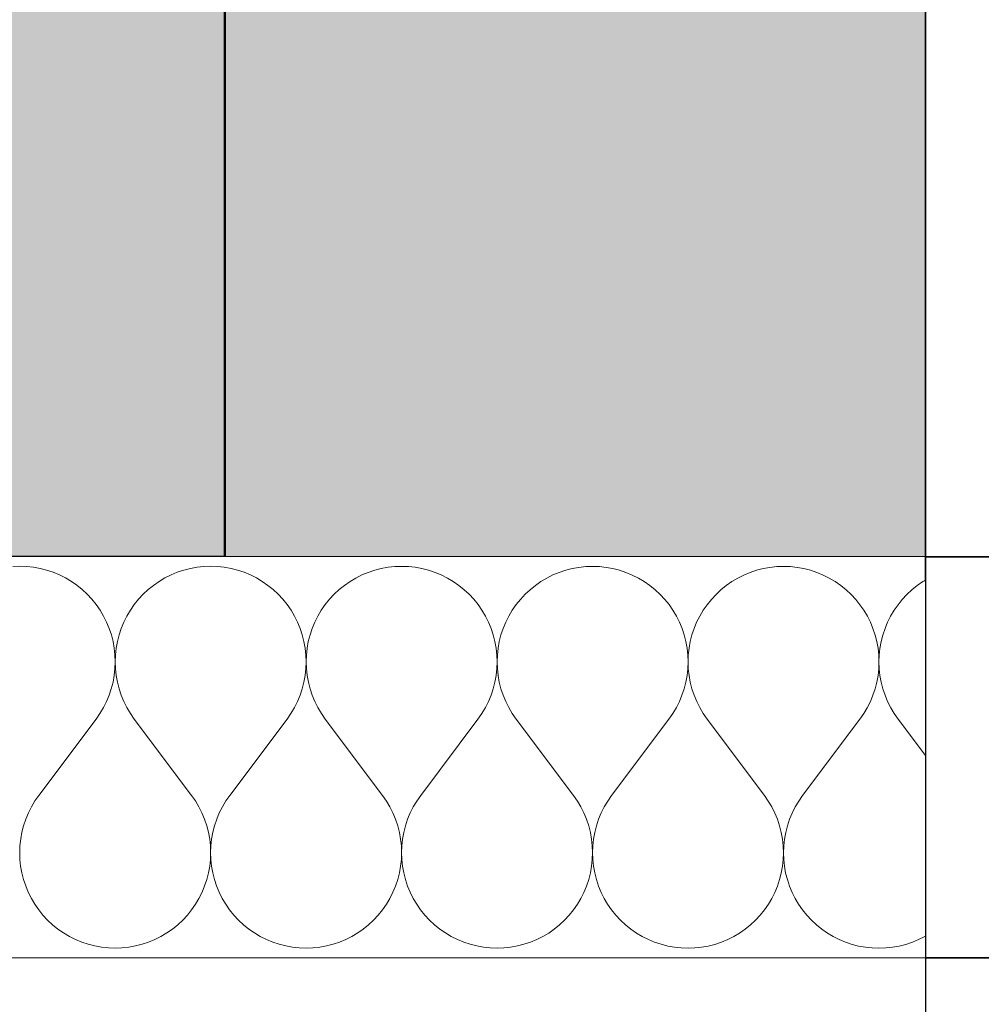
# Model space of a CAD drawing. Header units: millimetres. Extents: x -28761 to 4793, y -4271 to 20239.
# Tile 102 of 256: x -3124 to -2740, y 172 to 565. Entities that reach past the tile are written whole.
import ezdxf

# ---------------------------------------------------------------- set-up
doc = ezdxf.new("R2010")
doc.units = ezdxf.units.MM
doc.header["$MEASUREMENT"] = 0
doc.linetypes.add('Wipeout_Contour', pattern=[1000, 0, -1000])
for name, color, linetype in [('5._POHLED ZÁPADNÍ_1_Konstrukce - nenosné', 7, 'Continuous'), ('5._POHLED ZÁPADNÍ_1_Konstrukce - nosné', 7, 'Continuous'), ('5._POHLED ZÁPADNÍ_1_Nové_Konstrukce - nenosné', 7, 'Continuous'), ('5._POHLED ZÁPADNÍ_1_Nové_Konstrukce - nosné', 7, 'Continuous'), ('5._POHLED ZÁPADNÍ_1_Nové_Otvory – Okna', 7, 'Continuous'), ('5._POHLED ZÁPADNÍ_1_Nové_Výplně – Řezové', 7, 'Continuous'), ('5._POHLED ZÁPADNÍ_1_Výplně – Řezové', 7, 'Continuous')]:
    doc.layers.add(name, color=color, linetype=linetype)

# ---------------------------------------------------------------- blocks, each defined once
blk = doc.blocks.new('*X9', base_point=(-30186.65, -6515.26))
at = {"layer": '5._POHLED ZÁPADNÍ_1_Nové_Výplně – Řezové', "color": 21, "linetype": 'Continuous', "lineweight": 20, "true_color": 0xffaaaa}
for p, q in [((-3123.76, 346.59), (-3126.48, 346.5)), ((-3121.04, 346.5), (-3123.76, 346.59)), ((-3118.33, 346.2), (-3121.04, 346.5)), ((-3115.66, 345.72), (-3118.33, 346.2)), ((-3052.99, 346.19), (-3055.67, 345.71)), ((-3050.28, 346.48), (-3052.99, 346.19)), ((-3047.57, 346.58), (-3050.28, 346.48)), ((-3044.85, 346.48), (-3047.57, 346.58)), ((-3042.14, 346.19), (-3044.85, 346.48)), ((-3039.46, 345.71), (-3042.14, 346.19)), ((-2976.8, 346.18), (-2979.48, 345.7)), ((-2974.09, 346.47), (-2976.8, 346.18)), ((-2971.38, 346.57), (-2974.09, 346.47)), ((-2968.66, 346.47), (-2971.38, 346.57)), ((-2965.95, 346.18), (-2968.66, 346.47)), ((-2963.27, 345.7), (-2965.95, 346.18)), ((-2900.61, 346.17), (-2903.29, 345.69)), ((-2897.9, 346.46), (-2900.61, 346.17)), ((-2895.18, 346.56), (-2897.9, 346.46)), ((-2892.47, 346.46), (-2895.18, 346.56)), ((-2889.76, 346.17), (-2892.47, 346.46)), ((-2887.08, 345.69), (-2889.76, 346.17)), ((-2824.42, 346.16), (-2827.1, 345.68)), ((-2821.71, 346.45), (-2824.42, 346.16)), ((-2818.99, 346.55), (-2821.71, 346.45)), ((-2816.28, 346.45), (-2818.99, 346.55)), ((-2813.57, 346.16), (-2816.28, 346.45)), ((-2810.89, 345.67), (-2813.57, 346.16)), ((-3113.02, 345.05), (-3115.66, 345.72)), ((-3110.44, 344.19), (-3113.02, 345.05)), ((-3107.93, 343.15), (-3110.44, 344.19)), ((-3105.49, 341.93), (-3107.93, 343.15)), ((-3103.15, 340.54), (-3105.49, 341.93)), ((-3065.83, 341.92), (-3068.17, 340.53)), ((-3063.4, 343.14), (-3065.83, 341.92)), ((-3060.88, 344.18), (-3063.4, 343.14)), ((-3058.3, 345.04), (-3060.88, 344.18)), ((-3055.67, 345.71), (-3058.3, 345.04)), ((-3036.83, 345.04), (-3039.46, 345.71)), ((-3034.25, 344.18), (-3036.83, 345.04)), ((-3031.73, 343.13), (-3034.25, 344.18)), ((-3029.3, 341.92), (-3031.73, 343.13)), ((-3026.96, 340.53), (-3029.3, 341.92)), ((-2989.64, 341.91), (-2991.98, 340.52)), ((-2987.21, 343.13), (-2989.64, 341.91)), ((-2984.69, 344.17), (-2987.21, 343.13)), ((-2982.11, 345.03), (-2984.69, 344.17)), ((-2979.48, 345.7), (-2982.11, 345.03)), ((-2960.64, 345.02), (-2963.27, 345.7)), ((-2958.06, 344.16), (-2960.64, 345.02)), ((-2955.54, 343.12), (-2958.06, 344.16)), ((-2953.11, 341.9), (-2955.54, 343.12)), ((-2950.77, 340.51), (-2953.11, 341.9)), ((-2913.45, 341.9), (-2915.79, 340.51)), ((-2911.02, 343.12), (-2913.45, 341.9)), ((-2908.5, 344.16), (-2911.02, 343.12)), ((-2905.92, 345.02), (-2908.5, 344.16)), ((-2903.29, 345.69), (-2905.92, 345.02)), ((-2884.45, 345.01), (-2887.08, 345.69)), ((-2881.87, 344.15), (-2884.45, 345.01)), ((-2879.35, 343.11), (-2881.87, 344.15)), ((-2876.92, 341.89), (-2879.35, 343.11)), ((-2874.58, 340.5), (-2876.92, 341.89)), ((-2837.26, 341.89), (-2839.6, 340.5)), ((-2834.83, 343.1), (-2837.26, 341.89)), ((-2832.31, 344.14), (-2834.83, 343.1)), ((-2829.73, 345), (-2832.31, 344.14)), ((-2827.1, 345.68), (-2829.73, 345)), ((-2808.26, 345), (-2810.89, 345.67)), ((-2805.68, 344.14), (-2808.26, 345)), ((-2803.16, 343.1), (-2805.68, 344.14)), ((-2800.73, 341.88), (-2803.16, 343.1)), ((-2798.39, 340.49), (-2800.73, 341.88)), ((-3100.92, 338.99), (-3103.15, 340.54)), ((-3098.8, 337.28), (-3100.92, 338.99)), ((-3070.4, 338.98), (-3072.52, 337.27)), ((-3068.17, 340.53), (-3070.4, 338.98)), ((-3024.73, 338.97), (-3026.96, 340.53)), ((-3022.61, 337.27), (-3024.73, 338.97)), ((-2994.21, 338.97), (-2996.33, 337.26)), ((-2991.98, 340.52), (-2994.21, 338.97)), ((-2948.54, 338.96), (-2950.77, 340.51)), ((-2946.42, 337.25), (-2948.54, 338.96)), ((-2918.02, 338.96), (-2920.14, 337.25)), ((-2915.79, 340.51), (-2918.02, 338.96)), ((-2872.35, 338.95), (-2874.58, 340.5)), ((-2870.23, 337.24), (-2872.35, 338.95)), ((-2841.83, 338.95), (-2843.95, 337.24)), ((-2839.6, 340.5), (-2841.83, 338.95)), ((-2796.16, 338.94), (-2798.39, 340.49)), ((-2794.04, 337.23), (-2796.16, 338.94)), ((-2765.64, 338.93), (-2767.76, 337.23)), ((-2763.41, 340.49), (-2765.64, 338.93)), ((-2762.39, 341.09), (-2763.41, 340.49)), ((-3096.81, 335.42), (-3098.8, 337.28)), ((-3094.96, 333.43), (-3096.81, 335.42)), ((-3074.51, 335.42), (-3076.37, 333.43)), ((-3072.52, 337.27), (-3074.51, 335.42)), ((-3020.62, 335.41), (-3022.61, 337.27)), ((-3018.77, 333.42), (-3020.62, 335.41)), ((-2998.32, 335.41), (-3000.18, 333.42)), ((-2996.33, 337.26), (-2998.32, 335.41)), ((-2944.43, 335.4), (-2946.42, 337.25)), ((-2942.58, 333.41), (-2944.43, 335.4)), ((-2922.13, 335.4), (-2923.99, 333.4)), ((-2920.14, 337.25), (-2922.13, 335.4)), ((-2868.24, 335.39), (-2870.23, 337.24)), ((-2866.39, 333.4), (-2868.24, 335.39)), ((-2845.94, 335.38), (-2847.8, 333.39)), ((-2843.95, 337.24), (-2845.94, 335.38)), ((-2792.05, 335.38), (-2794.04, 337.23)), ((-2790.2, 333.38), (-2792.05, 335.38)), ((-2769.75, 335.37), (-2771.61, 333.38)), ((-2767.76, 337.23), (-2769.75, 335.37)), ((-3093.25, 331.31), (-3094.96, 333.43)), ((-3091.7, 329.08), (-3093.25, 331.31)), ((-3078.07, 331.31), (-3079.62, 329.07)), ((-3076.37, 333.43), (-3078.07, 331.31)), ((-3017.06, 331.3), (-3018.77, 333.42)), ((-3015.51, 329.06), (-3017.06, 331.3)), ((-3001.88, 331.3), (-3003.43, 329.06)), ((-3000.18, 333.42), (-3001.88, 331.3)), ((-2940.87, 331.29), (-2942.58, 333.41)), ((-2939.32, 329.05), (-2940.87, 331.29)), ((-2925.69, 331.29), (-2927.24, 329.05)), ((-2923.99, 333.4), (-2925.69, 331.29)), ((-2864.68, 331.28), (-2866.39, 333.4)), ((-2863.13, 329.04), (-2864.68, 331.28)), ((-2849.5, 331.27), (-2851.05, 329.04)), ((-2847.8, 333.39), (-2849.5, 331.27)), ((-2788.49, 331.26), (-2790.2, 333.38)), ((-2786.94, 329.03), (-2788.49, 331.26)), ((-2773.31, 331.26), (-2774.86, 329.03)), ((-2771.61, 333.38), (-2773.31, 331.26)), ((-3090.32, 326.74), (-3091.7, 329.08)), ((-3089.1, 324.3), (-3090.32, 326.74)), ((-3081.01, 326.73), (-3082.23, 324.3)), ((-3079.62, 329.07), (-3081.01, 326.73)), ((-3014.13, 326.72), (-3015.51, 329.06)), ((-3012.91, 324.29), (-3014.13, 326.72)), ((-3004.82, 326.72), (-3006.04, 324.29)), ((-3003.43, 329.06), (-3004.82, 326.72)), ((-2937.94, 326.71), (-2939.32, 329.05)), ((-2936.72, 324.28), (-2937.94, 326.71)), ((-2928.63, 326.71), (-2929.85, 324.28)), ((-2927.24, 329.05), (-2928.63, 326.71)), ((-2861.74, 326.7), (-2863.13, 329.04)), ((-2860.53, 324.27), (-2861.74, 326.7)), ((-2852.44, 326.7), (-2853.66, 324.27)), ((-2851.05, 329.04), (-2852.44, 326.7)), ((-2785.55, 326.69), (-2786.94, 329.03)), ((-2784.34, 324.26), (-2785.55, 326.69)), ((-2776.25, 326.69), (-2777.47, 324.25)), ((-2774.86, 329.03), (-2776.25, 326.69)), ((-3088.06, 321.79), (-3089.1, 324.3)), ((-3082.23, 324.3), (-3083.27, 321.79)), ((-3011.87, 321.78), (-3012.91, 324.29)), ((-3006.04, 324.29), (-3007.08, 321.78)), ((-2935.68, 321.76), (-2936.72, 324.28)), ((-2929.85, 324.28), (-2930.89, 321.76)), ((-2859.49, 321.75), (-2860.53, 324.27)), ((-2853.66, 324.27), (-2854.7, 321.75)), ((-2783.3, 321.74), (-2784.34, 324.26)), ((-2777.47, 324.25), (-2778.51, 321.74)), ((-3087.2, 319.21), (-3088.06, 321.79)), ((-3086.53, 316.57), (-3087.2, 319.21)), ((-3084.13, 319.21), (-3084.8, 316.57)), ((-3083.27, 321.79), (-3084.13, 319.21)), ((-3011.01, 319.19), (-3011.87, 321.78)), ((-3010.34, 316.56), (-3011.01, 319.19)), ((-3007.94, 319.19), (-3008.61, 316.56)), ((-3007.08, 321.78), (-3007.94, 319.19)), ((-2934.82, 319.18), (-2935.68, 321.76)), ((-2934.15, 316.55), (-2934.82, 319.18)), ((-2931.75, 319.18), (-2932.42, 316.55)), ((-2930.89, 321.76), (-2931.75, 319.18)), ((-2858.63, 319.17), (-2859.49, 321.75)), ((-2857.96, 316.53), (-2858.63, 319.17)), ((-2855.56, 319.17), (-2856.23, 316.53)), ((-2854.7, 321.75), (-2855.56, 319.17)), ((-2782.44, 319.16), (-2783.3, 321.74)), ((-2781.77, 316.52), (-2782.44, 319.16)), ((-2779.37, 319.16), (-2780.04, 316.52)), ((-2778.51, 321.74), (-2779.37, 319.16)), ((-3086.05, 313.89), (-3086.53, 316.57)), ((-3084.8, 316.57), (-3085.28, 313.89)), ((-3009.86, 313.88), (-3010.34, 316.56)), ((-3008.61, 316.56), (-3009.09, 313.88)), ((-2933.67, 313.87), (-2934.15, 316.55)), ((-2932.42, 316.55), (-2932.9, 313.87)), ((-2857.48, 313.86), (-2857.96, 316.53)), ((-2856.23, 316.53), (-2856.71, 313.86)), ((-2781.29, 313.85), (-2781.77, 316.52)), ((-2780.04, 316.52), (-2780.52, 313.84)), ((-3085.76, 311.19), (-3086.05, 313.89)), ((-3085.67, 308.47), (-3085.76, 311.19)), ((-3085.57, 311.19), (-3085.67, 308.47)), ((-3085.28, 313.89), (-3085.57, 311.19)), ((-3009.57, 311.17), (-3009.86, 313.88)), ((-3009.48, 308.46), (-3009.57, 311.17)), ((-3009.38, 311.17), (-3009.48, 308.46)), ((-3009.09, 313.88), (-3009.38, 311.17)), ((-2933.38, 311.16), (-2933.67, 313.87)), ((-2933.29, 308.44), (-2933.38, 311.16)), ((-2933.19, 311.16), (-2933.29, 308.44)), ((-2932.9, 313.87), (-2933.19, 311.16)), ((-2857.19, 311.15), (-2857.48, 313.86)), ((-2857.1, 308.43), (-2857.19, 311.15)), ((-2857, 311.15), (-2857.1, 308.43)), ((-2856.71, 313.86), (-2857, 311.15)), ((-2781, 311.14), (-2781.29, 313.85)), ((-2780.91, 308.42), (-2781, 311.14)), ((-2780.81, 311.14), (-2780.91, 308.42)), ((-2780.52, 313.84), (-2780.81, 311.14)), ((-3085.77, 305.75), (-3085.67, 308.47)), ((-3085.67, 308.47), (-3085.57, 305.75)), ((-3009.58, 305.74), (-3009.48, 308.46)), ((-3009.48, 308.46), (-3009.38, 305.74)), ((-2933.39, 305.73), (-2933.29, 308.44)), ((-2933.29, 308.44), (-2933.19, 305.73)), ((-2857.19, 305.71), (-2857.1, 308.43)), ((-2857.1, 308.43), (-2857, 305.71)), ((-2781, 305.7), (-2780.91, 308.42)), ((-2780.91, 308.42), (-2780.81, 305.7)), ((-3086.54, 300.37), (-3086.06, 303.04)), ((-3086.06, 303.04), (-3085.77, 305.75)), ((-3085.57, 305.75), (-3085.28, 303.04)), ((-3085.28, 303.04), (-3084.79, 300.37)), ((-3010.35, 300.36), (-3009.87, 303.03)), ((-3009.87, 303.03), (-3009.58, 305.74)), ((-3009.38, 305.74), (-3009.09, 303.03)), ((-3009.09, 303.03), (-3008.6, 300.36)), ((-2934.16, 300.34), (-2933.68, 303.02)), ((-2933.68, 303.02), (-2933.39, 305.73)), ((-2933.19, 305.73), (-2932.9, 303.02)), ((-2932.9, 303.02), (-2932.41, 300.34)), ((-2857.97, 300.33), (-2857.49, 303.01)), ((-2857.49, 303.01), (-2857.19, 305.71)), ((-2857, 305.71), (-2856.7, 303.01)), ((-2856.7, 303.01), (-2856.22, 300.33)), ((-2781.78, 300.32), (-2781.3, 303)), ((-2781.3, 303), (-2781, 305.7)), ((-2780.81, 305.7), (-2780.51, 303)), ((-2780.51, 303), (-2780.03, 300.32)), ((-3087.22, 297.73), (-3086.54, 300.37)), ((-3084.79, 300.37), (-3084.12, 297.73)), ((-3011.03, 297.72), (-3010.35, 300.36)), ((-3008.6, 300.36), (-3007.93, 297.72)), ((-2934.84, 297.71), (-2934.16, 300.34)), ((-2932.41, 300.34), (-2931.74, 297.71)), ((-2858.65, 297.7), (-2857.97, 300.33)), ((-2856.22, 300.33), (-2855.55, 297.7)), ((-2782.46, 297.69), (-2781.78, 300.32)), ((-2780.03, 300.32), (-2779.36, 297.68)), ((-3089.12, 292.64), (-3088.08, 295.15)), ((-3088.08, 295.15), (-3087.22, 297.73)), ((-3084.12, 297.73), (-3083.26, 295.15)), ((-3083.26, 295.15), (-3082.21, 292.64)), ((-3012.93, 292.63), (-3011.89, 295.14)), ((-3011.89, 295.14), (-3011.03, 297.72)), ((-3007.93, 297.72), (-3007.07, 295.14)), ((-3007.07, 295.14), (-3006.02, 292.63)), ((-2936.74, 292.62), (-2935.7, 295.13)), ((-2935.7, 295.13), (-2934.84, 297.71)), ((-2931.74, 297.71), (-2930.88, 295.13)), ((-2930.88, 295.13), (-2929.83, 292.61)), ((-2860.55, 292.6), (-2859.51, 295.12)), ((-2859.51, 295.12), (-2858.65, 297.7)), ((-2855.55, 297.7), (-2854.69, 295.12)), ((-2854.69, 295.12), (-2853.64, 292.6)), ((-2784.36, 292.59), (-2783.32, 295.1)), ((-2783.32, 295.1), (-2782.46, 297.69)), ((-2779.36, 297.68), (-2778.49, 295.1)), ((-2778.49, 295.1), (-2777.45, 292.59)), ((-3090.35, 290.21), (-3089.12, 292.64)), ((-3082.21, 292.64), (-3080.99, 290.21)), ((-3014.15, 290.2), (-3012.93, 292.63)), ((-3006.02, 292.63), (-3004.8, 290.19)), ((-2937.96, 290.18), (-2936.74, 292.62)), ((-2929.83, 292.61), (-2928.61, 290.18)), ((-2861.77, 290.17), (-2860.55, 292.6)), ((-2853.64, 292.6), (-2852.42, 290.17)), ((-2785.58, 290.16), (-2784.36, 292.59)), ((-2777.45, 292.59), (-2776.23, 290.16)), ((-3093.29, 285.64), (-3091.74, 287.87)), ((-3091.74, 287.87), (-3090.35, 290.21)), ((-3080.99, 290.21), (-3079.6, 287.87)), ((-3079.6, 287.87), (-3078.05, 285.63)), ((-3017.1, 285.62), (-3015.55, 287.86)), ((-3015.55, 287.86), (-3014.15, 290.2)), ((-3004.8, 290.19), (-3003.41, 287.86)), ((-3003.41, 287.86), (-3001.86, 285.62)), ((-2940.91, 285.61), (-2939.35, 287.85)), ((-2939.35, 287.85), (-2937.96, 290.18)), ((-2928.61, 290.18), (-2927.22, 287.84)), ((-2927.22, 287.84), (-2925.67, 285.61)), ((-2864.72, 285.6), (-2863.16, 287.83)), ((-2863.16, 287.83), (-2861.77, 290.17)), ((-2852.42, 290.17), (-2851.03, 287.83)), ((-2851.03, 287.83), (-2849.48, 285.6)), ((-2788.53, 285.59), (-2786.97, 287.82)), ((-2786.97, 287.82), (-2785.58, 290.16)), ((-2776.23, 290.16), (-2774.84, 287.82)), ((-2774.84, 287.82), (-2773.29, 285.59)), ((-3116.15, 255.16), (-3093.29, 285.64)), ((-3055.2, 255.15), (-3078.05, 285.63)), ((-3039.96, 255.15), (-3017.1, 285.62)), ((-2979.01, 255.14), (-3001.86, 285.62)), ((-2963.77, 255.14), (-2940.91, 285.61)), ((-2902.82, 255.13), (-2925.67, 285.61)), ((-2887.58, 255.13), (-2864.72, 285.6)), ((-2826.63, 255.12), (-2849.48, 285.6)), ((-2811.39, 255.12), (-2788.53, 285.59)), ((-2762.4, 271.07), (-2773.29, 285.59)), ((-3117.71, 252.93), (-3119.1, 250.59)), ((-3116.15, 255.16), (-3117.71, 252.93)), ((-3053.65, 252.92), (-3055.2, 255.15)), ((-3052.26, 250.58), (-3053.65, 252.92)), ((-3041.51, 252.92), (-3042.91, 250.58)), ((-3039.96, 255.15), (-3041.51, 252.92)), ((-2977.46, 252.91), (-2979.01, 255.14)), ((-2976.07, 250.57), (-2977.46, 252.91)), ((-2965.32, 252.91), (-2966.71, 250.57)), ((-2963.77, 255.14), (-2965.32, 252.91)), ((-2901.26, 252.9), (-2902.82, 255.13)), ((-2899.87, 250.56), (-2901.26, 252.9)), ((-2889.13, 252.9), (-2890.52, 250.56)), ((-2887.58, 255.13), (-2889.13, 252.9)), ((-2825.07, 252.89), (-2826.63, 255.12)), ((-2823.68, 250.55), (-2825.07, 252.89)), ((-2812.94, 252.88), (-2814.33, 250.55)), ((-2811.39, 255.12), (-2812.94, 252.88)), ((-3120.32, 248.16), (-3121.36, 245.65)), ((-3119.1, 250.59), (-3120.32, 248.16)), ((-3051.04, 248.15), (-3052.26, 250.58)), ((-3049.99, 245.64), (-3051.04, 248.15)), ((-3044.13, 248.15), (-3045.17, 245.64)), ((-3042.91, 250.58), (-3044.13, 248.15)), ((-2974.85, 248.14), (-2976.07, 250.57)), ((-2973.8, 245.63), (-2974.85, 248.14)), ((-2967.93, 248.14), (-2968.98, 245.62)), ((-2966.71, 250.57), (-2967.93, 248.14)), ((-2898.66, 248.13), (-2899.87, 250.56)), ((-2897.61, 245.61), (-2898.66, 248.13)), ((-2891.74, 248.13), (-2892.79, 245.61)), ((-2890.52, 250.56), (-2891.74, 248.13)), ((-2822.47, 248.11), (-2823.68, 250.55)), ((-2821.42, 245.6), (-2822.47, 248.11)), ((-2815.55, 248.11), (-2816.6, 245.6)), ((-2814.33, 250.55), (-2815.55, 248.11)), ((-3121.36, 245.65), (-3122.22, 243.07)), ((-3049.13, 243.06), (-3049.99, 245.64)), ((-3045.17, 245.64), (-3046.03, 243.06)), ((-2972.94, 243.04), (-2973.8, 245.63)), ((-2968.98, 245.62), (-2969.84, 243.04)), ((-2896.75, 243.03), (-2897.61, 245.61)), ((-2892.79, 245.61), (-2893.65, 243.03)), ((-2820.56, 243.02), (-2821.42, 245.6)), ((-2816.6, 245.6), (-2817.46, 243.02)), ((-3122.9, 240.43), (-3123.38, 237.76)), ((-3122.22, 243.07), (-3122.9, 240.43)), ((-3048.46, 240.42), (-3049.13, 243.06)), ((-3047.97, 237.74), (-3048.46, 240.42)), ((-3046.71, 240.42), (-3047.19, 237.74)), ((-3046.03, 243.06), (-3046.71, 240.42)), ((-2972.27, 240.41), (-2972.94, 243.04)), ((-2971.78, 237.73), (-2972.27, 240.41)), ((-2970.52, 240.41), (-2971, 237.73)), ((-2969.84, 243.04), (-2970.52, 240.41)), ((-2896.08, 240.4), (-2896.75, 243.03)), ((-2895.59, 237.72), (-2896.08, 240.4)), ((-2894.32, 240.4), (-2894.81, 237.72)), ((-2893.65, 243.03), (-2894.32, 240.4)), ((-2819.89, 240.39), (-2820.56, 243.02)), ((-2819.4, 237.71), (-2819.89, 240.39)), ((-2818.13, 240.39), (-2818.62, 237.71)), ((-2817.46, 243.02), (-2818.13, 240.39)), ((-3123.38, 237.76), (-3123.67, 235.05)), ((-3047.68, 235.04), (-3047.97, 237.74)), ((-3047.19, 237.74), (-3047.48, 235.04)), ((-2971.49, 235.03), (-2971.78, 237.73)), ((-2971, 237.73), (-2971.29, 235.03)), ((-2895.3, 235.02), (-2895.59, 237.72)), ((-2894.81, 237.72), (-2895.1, 235.02)), ((-2819.11, 235), (-2819.4, 237.71)), ((-2818.62, 237.71), (-2818.91, 235)), ((-3123.67, 235.05), (-3123.77, 232.33)), ((-3123.77, 232.33), (-3123.68, 229.61)), ((-3047.58, 232.32), (-3047.68, 235.04)), ((-3047.68, 229.6), (-3047.58, 232.32)), ((-3047.48, 235.04), (-3047.58, 232.32)), ((-3047.58, 232.32), (-3047.49, 229.6)), ((-2971.39, 232.31), (-2971.49, 235.03)), ((-2971.49, 229.59), (-2971.39, 232.31)), ((-2971.29, 235.03), (-2971.39, 232.31)), ((-2971.39, 232.31), (-2971.3, 229.59)), ((-2895.2, 232.3), (-2895.3, 235.02)), ((-2895.3, 229.58), (-2895.2, 232.3)), ((-2895.1, 235.02), (-2895.2, 232.3)), ((-2895.2, 232.3), (-2895.11, 229.58)), ((-2819.01, 232.29), (-2819.11, 235)), ((-2819.11, 229.57), (-2819.01, 232.29)), ((-2818.91, 235), (-2819.01, 232.29)), ((-2819.01, 232.29), (-2818.92, 229.57)), ((-3123.68, 229.61), (-3123.39, 226.91)), ((-3047.97, 226.9), (-3047.68, 229.6)), ((-3047.49, 229.6), (-3047.2, 226.9)), ((-2971.78, 226.88), (-2971.49, 229.59)), ((-2971.3, 229.59), (-2971.01, 226.88)), ((-2895.59, 226.87), (-2895.3, 229.58)), ((-2895.11, 229.58), (-2894.82, 226.87)), ((-2819.4, 226.86), (-2819.11, 229.57)), ((-2818.92, 229.57), (-2818.63, 226.86)), ((-3123.39, 226.91), (-3122.91, 224.23)), ((-3122.91, 224.23), (-3122.24, 221.59)), ((-3049.12, 221.58), (-3048.45, 224.22)), ((-3048.45, 224.22), (-3047.97, 226.9)), ((-3047.2, 226.9), (-3046.72, 224.22)), ((-3046.72, 224.22), (-3046.05, 221.58)), ((-2972.93, 221.57), (-2972.26, 224.21)), ((-2972.26, 224.21), (-2971.78, 226.88)), ((-2971.01, 226.88), (-2970.53, 224.21)), ((-2970.53, 224.21), (-2969.86, 221.57)), ((-2896.74, 221.56), (-2896.07, 224.2)), ((-2896.07, 224.2), (-2895.59, 226.87)), ((-2894.82, 226.87), (-2894.34, 224.2)), ((-2894.34, 224.2), (-2893.67, 221.56)), ((-2820.55, 221.55), (-2819.88, 224.18)), ((-2819.88, 224.18), (-2819.4, 226.86)), ((-2818.63, 226.86), (-2818.15, 224.18)), ((-2818.15, 224.18), (-2817.48, 221.55)), ((-3122.24, 221.59), (-3121.38, 219.01)), ((-3049.98, 219), (-3049.12, 221.58)), ((-3046.05, 221.58), (-3045.19, 219)), ((-2973.79, 218.99), (-2972.93, 221.57)), ((-2969.86, 221.57), (-2969, 218.99)), ((-2897.6, 218.98), (-2896.74, 221.56)), ((-2893.67, 221.56), (-2892.81, 218.98)), ((-2821.41, 218.97), (-2820.55, 221.55)), ((-2817.48, 221.55), (-2816.62, 218.97)), ((-3121.38, 219.01), (-3120.34, 216.5)), ((-3120.34, 216.5), (-3119.12, 214.06)), ((-3052.24, 214.05), (-3051.02, 216.49)), ((-3051.02, 216.49), (-3049.98, 219)), ((-3045.19, 219), (-3044.15, 216.49)), ((-3044.15, 216.49), (-3042.93, 214.05)), ((-2976.05, 214.04), (-2974.83, 216.48)), ((-2974.83, 216.48), (-2973.79, 218.99)), ((-2969, 218.99), (-2967.96, 216.47)), ((-2967.96, 216.47), (-2966.74, 214.04)), ((-2899.86, 214.03), (-2898.64, 216.46)), ((-2898.64, 216.46), (-2897.6, 218.98)), ((-2892.81, 218.98), (-2891.77, 216.46)), ((-2891.77, 216.46), (-2890.55, 214.03)), ((-2823.67, 214.02), (-2822.45, 216.45)), ((-2822.45, 216.45), (-2821.41, 218.97)), ((-2816.62, 218.97), (-2815.58, 216.45)), ((-2815.58, 216.45), (-2814.36, 214.02)), ((-3119.12, 214.06), (-3117.74, 211.72)), ((-3053.63, 211.71), (-3052.24, 214.05)), ((-3042.93, 214.05), (-3041.55, 211.71)), ((-2977.44, 211.7), (-2976.05, 214.04)), ((-2966.74, 214.04), (-2965.36, 211.7)), ((-2901.24, 211.69), (-2899.86, 214.03)), ((-2890.55, 214.03), (-2889.17, 211.69)), ((-2825.05, 211.68), (-2823.67, 214.02)), ((-2814.36, 214.02), (-2812.98, 211.68)), ((-3117.74, 211.72), (-3116.19, 209.49)), ((-3116.19, 209.49), (-3114.48, 207.37)), ((-3056.88, 207.36), (-3055.18, 209.48)), ((-3055.18, 209.48), (-3053.63, 211.71)), ((-3041.55, 211.71), (-3040, 209.48)), ((-3040, 209.48), (-3038.29, 207.36)), ((-2980.69, 207.35), (-2978.99, 209.47)), ((-2978.99, 209.47), (-2977.44, 211.7)), ((-2965.36, 211.7), (-2963.81, 209.46)), ((-2963.81, 209.46), (-2962.1, 207.35)), ((-2904.5, 207.34), (-2902.8, 209.46)), ((-2902.8, 209.46), (-2901.24, 211.69)), ((-2889.17, 211.69), (-2887.62, 209.45)), ((-2887.62, 209.45), (-2885.91, 207.33)), ((-2828.31, 207.33), (-2826.61, 209.44)), ((-2826.61, 209.44), (-2825.05, 211.68)), ((-2812.98, 211.68), (-2811.43, 209.44)), ((-2811.43, 209.44), (-2809.72, 207.32)), ((-3114.48, 207.37), (-3112.63, 205.38)), ((-3112.63, 205.38), (-3110.64, 203.52)), ((-3060.73, 203.51), (-3058.74, 205.37)), ((-3058.74, 205.37), (-3056.88, 207.36)), ((-3038.29, 207.36), (-3036.44, 205.37)), ((-3036.44, 205.37), (-3034.45, 203.51)), ((-2984.54, 203.5), (-2982.55, 205.36)), ((-2982.55, 205.36), (-2980.69, 207.35)), ((-2962.1, 207.35), (-2960.25, 205.35)), ((-2960.25, 205.35), (-2958.26, 203.5)), ((-2908.35, 203.49), (-2906.36, 205.35)), ((-2906.36, 205.35), (-2904.5, 207.34)), ((-2885.91, 207.33), (-2884.06, 205.34)), ((-2884.06, 205.34), (-2882.07, 203.49)), ((-2832.16, 203.48), (-2830.17, 205.33)), ((-2830.17, 205.33), (-2828.31, 207.33)), ((-2809.72, 207.32), (-2807.87, 205.33)), ((-2807.87, 205.33), (-2805.88, 203.48)), ((-3110.64, 203.52), (-3108.52, 201.81)), ((-3108.52, 201.81), (-3106.29, 200.26)), ((-3065.08, 200.26), (-3062.85, 201.81)), ((-3062.85, 201.81), (-3060.73, 203.51)), ((-3034.45, 203.51), (-3032.33, 201.8)), ((-3032.33, 201.8), (-3030.1, 200.25)), ((-2988.89, 200.24), (-2986.66, 201.8)), ((-2986.66, 201.8), (-2984.54, 203.5)), ((-2958.26, 203.5), (-2956.14, 201.79)), ((-2956.14, 201.79), (-2953.91, 200.24)), ((-2912.7, 200.23), (-2910.46, 201.78)), ((-2910.46, 201.78), (-2908.35, 203.49)), ((-2882.07, 203.49), (-2879.95, 201.78)), ((-2879.95, 201.78), (-2877.72, 200.23)), ((-2836.51, 200.22), (-2834.27, 201.77)), ((-2834.27, 201.77), (-2832.16, 203.48)), ((-2805.88, 203.48), (-2803.76, 201.77)), ((-2803.76, 201.77), (-2801.52, 200.22)), ((-3106.29, 200.26), (-3103.95, 198.87)), ((-3103.95, 198.87), (-3101.52, 197.65)), ((-3101.52, 197.65), (-3099, 196.61)), ((-3099, 196.61), (-3096.42, 195.75)), ((-3074.95, 195.75), (-3072.37, 196.61)), ((-3072.37, 196.61), (-3069.85, 197.65)), ((-3069.85, 197.65), (-3067.42, 198.87)), ((-3067.42, 198.87), (-3065.08, 200.26)), ((-3030.1, 200.25), (-3027.76, 198.86)), ((-3027.76, 198.86), (-3025.32, 197.64)), ((-3025.32, 197.64), (-3022.81, 196.6)), ((-3022.81, 196.6), (-3020.23, 195.74)), ((-2998.76, 195.74), (-2996.18, 196.6)), ((-2996.18, 196.6), (-2993.66, 197.64)), ((-2993.66, 197.64), (-2991.23, 198.86)), ((-2991.23, 198.86), (-2988.89, 200.24)), ((-2953.91, 200.24), (-2951.57, 198.85)), ((-2951.57, 198.85), (-2949.13, 197.63)), ((-2949.13, 197.63), (-2946.62, 196.59)), ((-2946.62, 196.59), (-2944.04, 195.73)), ((-2922.57, 195.73), (-2919.99, 196.58)), ((-2919.99, 196.58), (-2917.47, 197.63)), ((-2917.47, 197.63), (-2915.04, 198.84)), ((-2915.04, 198.84), (-2912.7, 200.23)), ((-2877.72, 200.23), (-2875.38, 198.84)), ((-2875.38, 198.84), (-2872.94, 197.62)), ((-2872.94, 197.62), (-2870.43, 196.58)), ((-2870.43, 196.58), (-2867.85, 195.72)), ((-2846.38, 195.71), (-2843.79, 196.57)), ((-2843.79, 196.57), (-2841.28, 197.61)), ((-2841.28, 197.61), (-2838.85, 198.83)), ((-2838.85, 198.83), (-2836.51, 200.22)), ((-2801.52, 200.22), (-2799.19, 198.83)), ((-2799.19, 198.83), (-2796.75, 197.61)), ((-2796.75, 197.61), (-2794.24, 196.57)), ((-2794.24, 196.57), (-2791.66, 195.71)), ((-2770.19, 195.7), (-2767.6, 196.56)), ((-2767.6, 196.56), (-2765.09, 197.6)), ((-2765.09, 197.6), (-2762.66, 198.82)), ((-2762.66, 198.82), (-2762.41, 198.97)), ((-3096.42, 195.75), (-3093.79, 195.08)), ((-3093.79, 195.08), (-3091.11, 194.6)), ((-3091.11, 194.6), (-3088.4, 194.3)), ((-3088.4, 194.3), (-3085.68, 194.21)), ((-3085.68, 194.21), (-3082.97, 194.3)), ((-3082.97, 194.3), (-3080.26, 194.59)), ((-3080.26, 194.59), (-3077.58, 195.08)), ((-3077.58, 195.08), (-3074.95, 195.75)), ((-3020.23, 195.74), (-3017.59, 195.07)), ((-3017.59, 195.07), (-3014.92, 194.58)), ((-3014.92, 194.58), (-3012.21, 194.29)), ((-3012.21, 194.29), (-3009.49, 194.19)), ((-3009.49, 194.19), (-3006.78, 194.29)), ((-3006.78, 194.29), (-3004.07, 194.58)), ((-3004.07, 194.58), (-3001.39, 195.06)), ((-3001.39, 195.06), (-2998.76, 195.74)), ((-2944.04, 195.73), (-2941.4, 195.06)), ((-2941.4, 195.06), (-2938.73, 194.57)), ((-2938.73, 194.57), (-2936.02, 194.28)), ((-2936.02, 194.28), (-2933.3, 194.18)), ((-2933.3, 194.18), (-2930.58, 194.28)), ((-2930.58, 194.28), (-2927.88, 194.57)), ((-2927.88, 194.57), (-2925.2, 195.05)), ((-2925.2, 195.05), (-2922.57, 195.73)), ((-2867.85, 195.72), (-2865.21, 195.04)), ((-2865.21, 195.04), (-2862.54, 194.56)), ((-2862.54, 194.56), (-2859.83, 194.27)), ((-2859.83, 194.27), (-2857.11, 194.17)), ((-2857.11, 194.17), (-2854.39, 194.27)), ((-2854.39, 194.27), (-2851.69, 194.56)), ((-2851.69, 194.56), (-2849.01, 195.04)), ((-2849.01, 195.04), (-2846.38, 195.71)), ((-2791.66, 195.71), (-2789.02, 195.03)), ((-2789.02, 195.03), (-2786.35, 194.55)), ((-2786.35, 194.55), (-2783.64, 194.26)), ((-2783.64, 194.26), (-2780.92, 194.16)), ((-2780.92, 194.16), (-2778.2, 194.26)), ((-2778.2, 194.26), (-2775.5, 194.55)), ((-2775.5, 194.55), (-2772.82, 195.03)), ((-2772.82, 195.03), (-2770.19, 195.7))]:
    blk.add_line(p, q, dxfattribs=at)

msp = doc.modelspace()

# ---------------------------------------------------------------- hatches: boundary and pattern name
at = {"layer": '5._POHLED ZÁPADNÍ_1_Nové_Výplně – Řezové', "linetype": 'Continuous', "lineweight": 0, "true_color": 0xf2b2b2}
msp.add_hatch(color=9, dxfattribs=at).paths.add_polyline_path([(-3041.8, 1200.39), (-3041.93, 350.39), (-2762.39, 350.35), (-2762.26, 1200.35)])
at = {"layer": '5._POHLED ZÁPADNÍ_1_Výplně – Řezové', "linetype": 'Continuous', "lineweight": 13}
msp.add_hatch(color=254, dxfattribs=at).paths.add_polyline_path([(-4696.78, 1200.65), (-4679.92, 1085.65), (-4572.15, 350.63), (-3041.93, 350.39), (-3041.8, 1200.39)])

# ---------------------------------------------------------------- linework, layer by layer
at = {"layer": '5._POHLED ZÁPADNÍ_1_Konstrukce - nosné', "color": 7, "linetype": 'Continuous', "lineweight": 50}
for p, q in [((-3041.9, 550.39), (-3041.8, 1200.39)), ((-3041.9, 500.39), (-3041.9, 550.39)), ((-3041.93, 350.39), (-3041.9, 500.39))]:
    msp.add_line(p, q, dxfattribs=at)
at = {"layer": '5._POHLED ZÁPADNÍ_1_Konstrukce - nosné', "color": 7, "linetype": 'Continuous', "lineweight": 50, "flags": 128}
msp.add_lwpolyline([(-4572.15, 350.63), (-3041.93, 350.39)], dxfattribs=at)
at = {"layer": '5._POHLED ZÁPADNÍ_1_Nové_Konstrukce - nenosné', "color": 1, "linetype": 'Continuous', "lineweight": 25, "flags": 128}
for points in [[(-2762.26, 1200.35), (-2762.39, 350.35)], [(-3041.93, 350.39), (-2762.39, 350.35)]]:
    msp.add_lwpolyline(points, dxfattribs=at)
at = {"layer": '5._POHLED ZÁPADNÍ_1_Nové_Otvory – Okna', "color": 1, "linetype": 'Continuous', "lineweight": 25}
for q in [(-2762.35, 600.35), (-2762.43, 70.35), (-1712.39, 350.19)]:
    msp.add_line((-2762.39, 350.35), q, dxfattribs=at)

# ---------------------------------------------------------------- next in the draw order: wipeouts: each hides what was drawn before it
at = {"color": 254, "linetype": 'Wipeout_Contour', "lineweight": 0, "ltscale": 17748.141109}
msp.add_wipeout([(-4696.93, 190.64), (-2762.41, 190.35), (-2762.39, 340.35), (-2762.39, 350.35), (-4696.91, 350.64)], dxfattribs=at).dxf.layer = '5._POHLED ZÁPADNÍ_1_Nové_Výplně – Řezové'

# ---------------------------------------------------------------- next in the draw order: linework, layer by layer
at = {"layer": '5._POHLED ZÁPADNÍ_1_Nové_Konstrukce - nosné', "color": 1, "linetype": 'Continuous', "lineweight": 25, "flags": 128}
for points in [[(-2762.39, 350.35), (-4696.91, 350.64)], [(-4696.93, 190.64), (-2762.41, 190.35)]]:
    msp.add_lwpolyline(points, dxfattribs=at)
at = {"layer": '5._POHLED ZÁPADNÍ_1_Nové_Otvory – Okna', "color": 1, "linetype": 'Continuous', "lineweight": 25}
for p, q in [((-2762.39, 340.35), (-2762.39, 350.35)), ((-2762.39, 350.35), (-1712.39, 350.19)), ((-2762.39, 340.35), (-2762.39, 350.35)), ((-1712.29, 350.19), (-2762.39, 350.35)), ((-2762.39, 340.35), (-2762.41, 190.35)), ((-2762.39, 340.35), (-2762.41, 190.35)), ((-2762.41, 190.35), (-1712.41, 190.19)), ((-1712.32, 190.19), (-2762.41, 190.35))]:
    msp.add_line(p, q, dxfattribs=at)

# ---------------------------------------------------------------- next in the draw order: block references
at = {"layer": '5._POHLED ZÁPADNÍ_1_Konstrukce - nenosné', "color": 9, "linetype": 'Continuous', "lineweight": 13}
msp.add_blockref('*X9', (-30186.65, -6515.26), dxfattribs=at)

doc.saveas('drawing.dxf')
